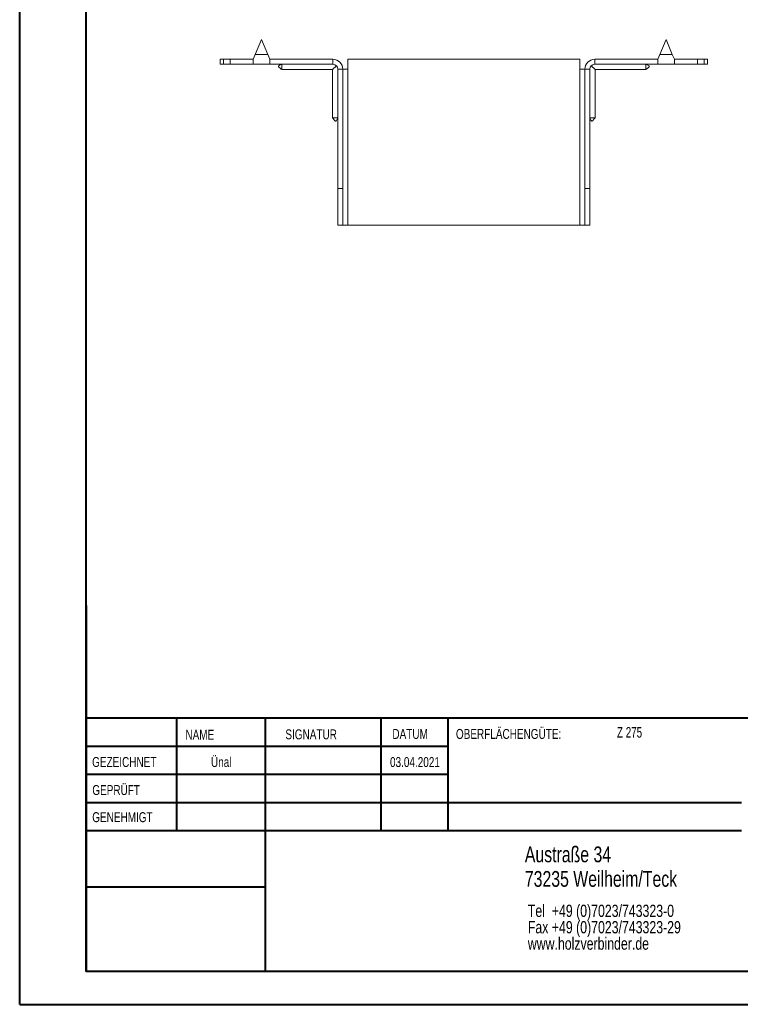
# Model space of a CAD drawing. Header units: millimetres. Extents: x 0 to 210, y 0 to 297.
# Tile 1 of 4: x 0 to 109, y 0 to 149. Entities that reach past the tile are written whole.
import ezdxf

# ---------------------------------------------------------------- set-up
doc = ezdxf.new("R2010")
doc.units = ezdxf.units.MM
doc.styles.add('SLDTEXTSTYLE0', font='TXT', dxfattribs={"width": 0.75})
doc.styles.add('SLDTEXTSTYLE2', font='TXT', dxfattribs={"width": 0.7})

# ---------------------------------------------------------------- blocks, each defined once
blk = doc.blocks.new('SW_NOTE_0')
at = {"color": 0, "linetype": 'Continuous', "lineweight": 0, "char_height": 1.8521, "attachment_point": 1, "style": 'SLDTEXTSTYLE0'}
for s, insert in [('Tel  +49 (0)7023/743323-0', (0, 2.39)), ('Fax +49 (0)7023/743323-29', (0, -0.08)), ('www.holzverbinder.de', (0, -2.55))]:
    blk.add_mtext(s, dxfattribs=dict(at, insert=insert))

msp = doc.modelspace()

# ---------------------------------------------------------------- linework, layer by layer
at = {"color": 7, "linetype": 'Continuous', "lineweight": 40}
for p, q in [((0.08, 0.21), (0.08, 297.21)), ((10.08, 5.21), (10.08, 292.21)), ((10.11, 60.37), (10.11, 5.12)), ((205.08, 43.37), (10.11, 43.37)), ((23.71, 43.37), (23.71, 26.37)), ((37.1, 43.37), (37.1, 5.12)), ((54.51, 43.37), (54.51, 26.37)), ((64.71, 26.37), (64.71, 43.37)), ((64.71, 39.1), (10.11, 39.1)), ((64.71, 34.87), (10.11, 34.87)), ((108.91, 30.62), (10.11, 30.62)), ((108.91, 26.37), (10.11, 26.37)), ((37.1, 17.87), (10.11, 17.87)), ((10.11, 13.71), (10.08, 13.71)), ((10.11, 9.46), (10.08, 9.46)), ((10.08, 5.21), (205.08, 5.21)), ((0.08, 0.21), (210.08, 0.21))]:
    msp.add_line(p, q, dxfattribs=at)
at = {"color": 7, "linetype": 'Continuous', "lineweight": 15}
for p, q in [((36.55, 145.74), (35.61, 143.49)), ((37.49, 143.49), (36.55, 145.74)), ((97.55, 145.74), (96.61, 143.49)), ((98.49, 143.49), (97.55, 145.74)), ((30.3, 142.74), (30.3, 141.99)), ((30.3, 142.74), (30.8, 142.74)), ((30.8, 142.74), (30.8, 141.99)), ((30.8, 142.74), (31.8, 142.74)), ((31.8, 141.99), (31.8, 142.74)), ((35.3, 142.74), (31.8, 142.74)), ((35.61, 143.49), (35.3, 142.74)), ((35.3, 142.74), (35.3, 141.99)), ((35.61, 143.49), (37.49, 143.49)), ((37.8, 142.74), (37.49, 143.49)), ((47.3, 142.74), (37.8, 142.74)), ((37.8, 141.99), (37.8, 142.74)), ((47.3, 141.99), (47.3, 142.74)), ((49.55, 141.24), (49.55, 142.74)), ((84.55, 142.74), (49.55, 142.74)), ((84.55, 142.74), (84.55, 141.24)), ((86.8, 141.99), (86.8, 142.74)), ((86.8, 142.74), (96.3, 142.74)), ((96.61, 143.49), (96.3, 142.74)), ((96.3, 142.74), (96.3, 141.99)), ((96.61, 143.49), (98.49, 143.49)), ((98.8, 142.74), (98.49, 143.49)), ((98.8, 142.74), (102.3, 142.74)), ((98.8, 141.99), (98.8, 142.74)), ((102.3, 141.99), (102.3, 142.74)), ((102.3, 142.74), (103.3, 142.74)), ((103.3, 141.99), (103.3, 142.74)), ((103.3, 142.74), (103.8, 142.74)), ((103.8, 141.99), (103.8, 142.74)), ((30.8, 141.99), (30.3, 141.99)), ((31.8, 141.99), (30.8, 141.99)), ((35.3, 141.99), (31.8, 141.99)), ((35.3, 141.99), (37.8, 141.99)), ((47.3, 141.99), (37.8, 141.99)), ((39.6, 141.19), (47.25, 141.19)), ((47.25, 141.19), (47.83, 141.77)), ((47.25, 141.19), (47.25, 133.93)), ((48.05, 141.24), (48.8, 141.24)), ((48.05, 123.24), (48.05, 141.24)), ((48.8, 123.24), (48.8, 141.24)), ((48.8, 141.24), (49.55, 141.24)), ((49.55, 117.74), (49.55, 141.24)), ((84.55, 141.24), (84.55, 117.74)), ((84.55, 141.24), (85.3, 141.24)), ((85.3, 123.24), (85.3, 141.24)), ((86.05, 141.24), (85.3, 141.24)), ((86.05, 123.24), (86.05, 141.24)), ((86.27, 141.77), (86.85, 141.19)), ((86.8, 141.99), (96.3, 141.99)), ((86.85, 141.19), (94.5, 141.19)), ((86.85, 133.93), (86.85, 141.19)), ((96.3, 141.99), (98.8, 141.99)), ((98.8, 141.99), (102.3, 141.99)), ((103.3, 141.99), (102.3, 141.99)), ((103.8, 141.99), (103.3, 141.99)), ((48.8, 123.24), (48.05, 123.24)), ((48.05, 117.74), (48.05, 123.24)), ((48.8, 117.74), (48.8, 123.24)), ((85.3, 123.24), (86.05, 123.24)), ((85.3, 117.74), (85.3, 123.24)), ((86.05, 117.74), (86.05, 123.24)), ((48.05, 117.74), (48.8, 117.74)), ((48.8, 117.74), (49.55, 117.74)), ((84.55, 117.74), (49.55, 117.74)), ((84.55, 117.74), (85.3, 117.74)), ((85.3, 117.74), (86.05, 117.74))]:
    msp.add_line(p, q, dxfattribs=at)
at = {"color": 7, "linetype": 'Continuous', "lineweight": 0}
for p, q in [((64.71, 39.12), (10.11, 39.12)), ((23.71, 5.21), (23.71, 5.12)), ((54.51, 5.21), (54.51, 5.12))]:
    msp.add_line(p, q, dxfattribs=at)
at = {"color": 7, "linetype": 'Continuous', "lineweight": 15}
for centre, radius, start, end in [((47.3, 141.24), 1.5, 0, 90), ((86.8, 141.24), 1.5, 90, 180), ((47.3, 141.24), 0.75, 0, 90), ((86.8, 141.24), 0.75, 90, 180)]:
    msp.add_arc(centre, radius, start, end, dxfattribs=at)
for points, knots in [([(39.6, 141.99), (39.48, 141.95), (39.31, 141.89), (39.15, 141.79), (39.11, 141.72), (39.1, 141.69), (39.1, 141.65), (39.12, 141.61), (39.18, 141.53), (39.35, 141.4), (39.5, 141.27), (39.61, 141.18)], [0, 0, 0, 0, 0.285501, 0.392615, 0.433608, 0.452355, 0.47104, 0.511905, 0.562272, 0.6953, 1, 1, 1, 1]), ([(39.6, 141.99), (39.6, 141.91), (39.6, 141.72), (39.6, 141.45), (39.6, 141.26), (39.6, 141.18), (39.6, 141.2), (39.6, 141.2)], [0, 0, 0, 0, 0.176999, 0.437532, 0.698072, 0.958616, 1, 1, 1, 1]), ([(94.49, 141.18), (94.58, 141.26), (94.71, 141.37), (94.89, 141.5), (94.97, 141.59), (95, 141.65), (95, 141.69), (94.99, 141.72), (94.96, 141.77), (94.81, 141.89), (94.65, 141.95), (94.5, 141.99)], [0, 0, 0, 0, 0.256731, 0.386951, 0.489173, 0.528771, 0.547318, 0.566205, 0.608673, 0.662214, 1, 1, 1, 1]), ([(94.5, 141.99), (94.5, 141.91), (94.5, 141.72), (94.5, 141.45), (94.5, 141.26), (94.5, 141.18), (94.5, 141.2), (94.5, 141.2)], [0, 0, 0, 0, 0.176999, 0.437532, 0.698072, 0.958616, 1, 1, 1, 1]), ([(47.24, 133.93), (47.32, 133.85), (47.43, 133.72), (47.56, 133.54), (47.64, 133.45), (47.71, 133.43), (47.75, 133.43), (47.78, 133.43), (47.82, 133.46), (47.95, 133.61), (48, 133.78), (48.05, 133.93)], [0, 0, 0, 0, 0.256731, 0.386951, 0.489173, 0.528771, 0.547318, 0.566205, 0.608673, 0.662214, 1, 1, 1, 1]), ([(47.26, 133.93), (47.26, 133.93), (47.27, 133.93), (47.44, 133.93), (47.66, 133.93), (47.87, 133.93), (47.99, 133.93), (48.05, 133.93)], [0, 0, 0, 0, 0.217783, 0.478083, 0.738383, 0.867316, 1, 1, 1, 1]), ([(86.05, 133.93), (86.09, 133.81), (86.15, 133.64), (86.25, 133.48), (86.32, 133.43), (86.35, 133.43), (86.39, 133.43), (86.43, 133.44), (86.51, 133.51), (86.64, 133.68), (86.77, 133.83), (86.86, 133.93)], [0, 0, 0, 0, 0.285501, 0.392615, 0.433608, 0.452355, 0.47104, 0.511905, 0.562272, 0.6953, 1, 1, 1, 1]), ([(86.84, 133.93), (86.84, 133.93), (86.82, 133.93), (86.66, 133.93), (86.44, 133.93), (86.23, 133.93), (86.11, 133.93), (86.05, 133.93)], [0, 0, 0, 0, 0.217783, 0.478083, 0.738383, 0.867316, 1, 1, 1, 1])]:
    msp.add_open_spline(points, degree=3, knots=knots, dxfattribs=at)

# ---------------------------------------------------------------- block references
at = {"color": 7, "linetype": 'Continuous', "lineweight": 0}
msp.add_blockref('SW_NOTE_0', (76.7, 12.85), dxfattribs=at)

# ---------------------------------------------------------------- texts
for s, insert, char_height, attachment_point, style in [('NAME', (25.07, 41.62), 1.5, 1, 'SLDTEXTSTYLE0'), ('SIGNATUR', (40.14, 41.68), 1.5, 1, 'SLDTEXTSTYLE0'), ('DATUM', (56.28, 41.74), 1.5, 1, 'SLDTEXTSTYLE0'), ('OBERFLÄCHENGÜTE:', (65.86, 41.74), 1.5, 1, 'SLDTEXTSTYLE0'), ('Z 275', (90.14, 42.03), 1.587, 1, 'SLDTEXTSTYLE2'), ('GEZEICHNET', (11, 37.51), 1.5, 1, 'SLDTEXTSTYLE0'), ('Ünal', (30.47, 37.5), 1.499, 2, 'SLDTEXTSTYLE0'), ('03.04.2021', (59.68, 37.5), 1.499, 2, 'SLDTEXTSTYLE0'), ('GEPRÜFT', (11.03, 33.28), 1.5, 1, 'SLDTEXTSTYLE0'), ('GENEHMIGT', (11.02, 29.19), 1.5, 1, 'SLDTEXTSTYLE0'), ('Austraße 34', (76.25, 24.02), 2.3813, 1, 'SLDTEXTSTYLE0'), ('73235 Weilheim/Teck', (76.25, 20.32), 2.3813, 1, 'SLDTEXTSTYLE0')]:
    msp.add_mtext(s, dxfattribs=dict(at, insert=insert, char_height=char_height, attachment_point=attachment_point, style=style))

doc.saveas('drawing.dxf')
